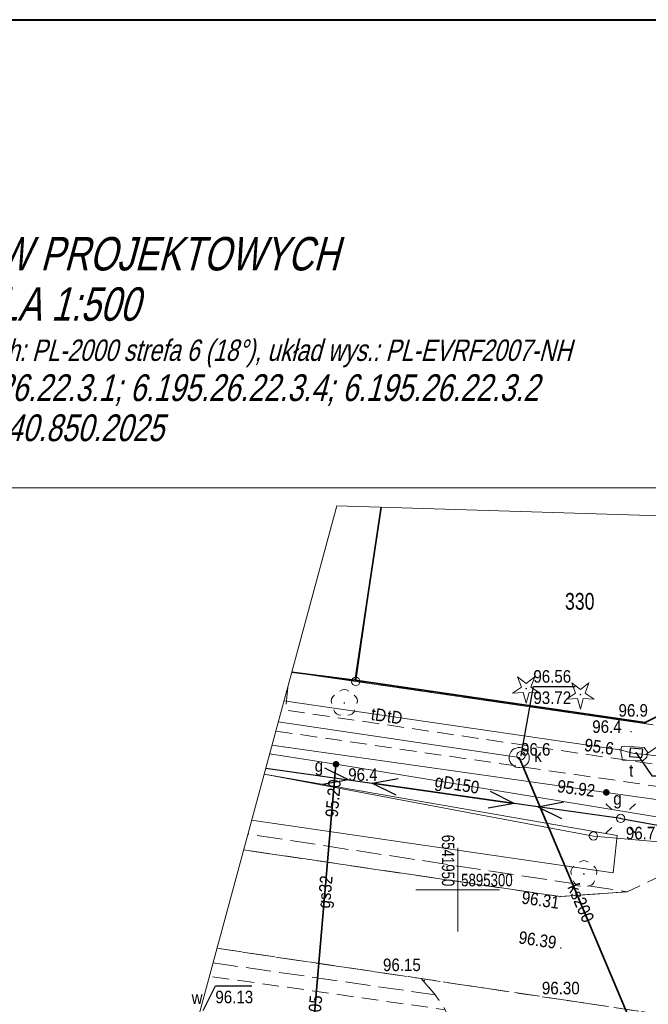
# Model space of a CAD drawing. Header units: metres. Extents: x 6539540 to 6543249, y 5894370 to 5895874.
# Tile 79 of 91: x 6542239 to 6542276, y 5895242 to 5895301. Entities that reach past the tile are written whole.
import ezdxf
from ezdxf.enums import TextEntityAlignment as Align

# ---------------------------------------------------------------- set-up
doc = ezdxf.new("R2010")
doc.units = ezdxf.units.M
for name, pattern in [('1.0_0.5', [1.5, 1, -0.5]), ('1.5_0.5', [2, 1.5, -0.5]), ('219-500', [0]), ('egug-500', [1, 0.5, -0.5]), ('suep_nn_500', [0])]:
    doc.linetypes.add(name, pattern=pattern)
for name, color, linetype in [('202-punkt graniczny', 7, 'Continuous'), ('211-numer działki ewidencyjnej', 7, 'Continuous'), ('218-kontur użytku gruntowego', 7, 'Continuous'), ('219-działka ewidencyjna', 7, 'Continuous'), ('chodnik', 7, 'Continuous'), ('drzewo iglaste', 7, 'Continuous'), ('drzewo liściaste', 7, 'Continuous'), ('jezdnia', 7, 'Continuous'), ('komora podziemna', 7, 'Continuous'), ('latarnia', 7, 'Continuous'), ('obudowa ochronna przewodu', 7, 'Continuous'), ('ogrodzenie trwałe', 7, 'Continuous'), ('pikieta naturalna', 7, 'Continuous'), ('pikieta naturalna-Atr2', 7, 'Continuous'), ('pikieta sztuczna', 7, 'Continuous'), ('pikieta sztuczna-Atr2', 7, 'Continuous'), ('przewód elektroenergetyczny niskiego napięcia', 7, 'Continuous'), ('przewód gazowy', 7, 'Continuous'), ('przewód gazowy-Atr1', 7, 'Continuous'), ('przewód kanalizacyjny', 7, 'Continuous'), ('przewód kanalizacyjny-Atr1', 7, 'Continuous'), ('przewód telekomunikacyjny podziemny', 7, 'Continuous'), ('przewód telekomunikacyjny podziemny-Atr1', 7, 'Continuous'), ('Ramki i opis wydruku', 7, 'Continuous'), ('rzędna', 7, 'Continuous'), ('rzędna-Atr2', 7, 'Continuous'), ('rzędna-Atr3', 7, 'Continuous'), ('rów przydrożny (poligon)', 7, 'Continuous'), ('Wstawianie ramki sekcyjnej z opisem', 7, 'Continuous'), ('właz do komory lub kanału - okrągły', 7, 'Continuous'), ('właz do komory lub kanału - okrągły-Atr17', 7, 'Continuous'), ('właz do komory lub kanału - prostokątny', 7, 'Continuous'), ('właz do komory lub kanału - prostokątny-Atr17', 7, 'Continuous'), ('zasuwa lub zawór', 7, 'Continuous'), ('zasuwa lub zawór-Atr17', 7, 'Continuous')]:
    doc.layers.add(name, color=color, linetype=linetype)
doc.layers.add('D-OPIS', color=4, linetype='Continuous', lineweight=20)
doc.linetypes.add('902-500', pattern='A,3.75,0,[1,ksztalty.shx,S=0.5,R=0,X=0,Y=0],3.75', length=7.5)

# ---------------------------------------------------------------- blocks, each defined once
blk = doc.blocks.new('202')
at = {"color": 0, "linetype": 'Continuous', "lineweight": 0}
blk.add_circle((0, 0), 0.25, dxfattribs=at)
blk = doc.blocks.new('US22')
at = {"color": 0, "linetype": 'Continuous', "lineweight": 13}
blk.add_circle((0, 0), 0.25, dxfattribs=at)
blk = doc.blocks.new('SUPWP')
at = {"color": 0, "linetype": 'Continuous'}
blk.add_lwpolyline([(-0.375, -0.25), (0.375, -0.25), (0.375, 0.25), (-0.375, 0.25)], close=True, dxfattribs=at)
blk = doc.blocks.new('SUEP1')
at = {"color": 0, "linetype": 'Continuous'}
for p, q in [((0, 0), (5, 0)), ((5, 0), (3.5, 0.5)), ((5, 0), (3.5, -0.5)), ((5, 0), (15, 0)), ((15, 0), (13.5, 0.5)), ((15, 0), (13.5, -0.5))]:
    blk.add_line(p, q, dxfattribs=at)
blk = doc.blocks.new('PW01')
at = {"linetype": 'Continuous', "lineweight": 13}
h = blk.add_hatch(color=0, dxfattribs=at)
edge = h.paths.add_edge_path()
edge.add_arc((0, 0), 0.045, 0, 360)
blk = doc.blocks.new('SM01')
at = {"color": 0, "linetype": 'Continuous', "lineweight": 13}
for p, q in [((-0.53, 0.531), (-0.883, 0.884)), ((0.531, 0.531), (0.884, 0.884)), ((-0.53, -0.53), (-0.883, -0.883)), ((0.531, -0.53), (0.884, -0.883))]:
    blk.add_line(p, q, dxfattribs=at)
blk.add_circle((0, 0), 0.25, dxfattribs=at)
blk = doc.blocks.new('US25')
at = {"linetype": 'Continuous', "lineweight": 0}
h = blk.add_hatch(color=0, dxfattribs=at)
edge = h.paths.add_edge_path()
edge.add_arc((0, 0), 0.2, 0, 360)
blk = doc.blocks.new('OP011')
at = {"linetype": 'Continuous', "lineweight": 13}
h = blk.add_hatch(color=0, dxfattribs=at)
edge = h.paths.add_edge_path()
edge.add_arc((0, 0), 0.05, 0, 360)
at = {"color": 0, "linetype": 'Continuous', "lineweight": 13}
for p, q in [((-0.283, 0.093), (-0.512, 0.706)), ((-0.512, 0.706), (0, 0.299)), ((0, 0.299), (0.512, 0.706)), ((0.512, 0.706), (0.283, 0.093)), ((-0.828, -0.268), (-0.283, 0.093)), ((0.283, 0.093), (0.828, -0.268)), ((-0.175, -0.24), (-0.828, -0.268)), ((0, -0.87), (-0.175, -0.24)), ((0.175, -0.24), (0, -0.87)), ((0.828, -0.268), (0.175, -0.24))]:
    blk.add_line(p, q, dxfattribs=at)
blk = doc.blocks.new('OP021')
at = {"linetype": 'Continuous', "lineweight": 13}
h = blk.add_hatch(color=0, dxfattribs=at)
edge = h.paths.add_edge_path()
edge.add_arc((0, 0), 0.05, 0, 360)
at = {"color": 0, "linetype": 'Continuous', "lineweight": 13}
for centre, start, end in [((0, 0.4), 49.272, 130.728), ((-0.38, 0.124), 121.308, 202.548), ((0.38, 0.124), 337.452, 58.692), ((-0.235, -0.324), 193.221, 274.871), ((0.235, -0.324), 265.129, 346.779)]:
    blk.add_arc(centre, 0.4, start, end, dxfattribs=at)
blk = doc.blocks.new('NOWA MAPA')
at = {"layer": '218-kontur użytku gruntowego', "color": 3, "linetype": 'egug-500', "lineweight": 18, "flags": 128}
for points in [[(117.905, 252.976), (121.73, 252.42)], [(121.73, 252.42), (117.905, 252.976)], [(121.73, 252.42), (139.51, 249.83)], [(139.51, 249.83), (121.73, 252.42)]]:
    blk.add_lwpolyline(points, dxfattribs=at)
at = {"layer": '219-działka ewidencyjna', "color": 7, "linetype": '219-500', "lineweight": 18, "flags": 128}
for points in [[(123.24, 262.848), (121.73, 252.42)], [(121.73, 252.42), (117.905, 252.976)], [(139.51, 249.83), (121.73, 252.42)], [(135.94, 243.17), (116.249, 246.862)], [(151.92, 241.76), (135.94, 243.17)]]:
    blk.add_lwpolyline(points, dxfattribs=at)
at = {"layer": 'chodnik', "color": 7, "linetype": '1.0_0.5', "lineweight": 18, "flags": 128}
for points in [[(116.95, 249.451), (143.3, 245.62), (143.97, 249.23), (145.11, 256.93), (145.883, 262.143)], [(144.271, 262.194), (142.82, 251.85), (142.16, 247.08), (117.53, 250.71), (117.683, 252.158)], [(112.287, 232.231), (127.7, 230), (127.58, 231.56), (127.08, 232.78), (112.979, 234.785)]]:
    blk.add_lwpolyline(points, dxfattribs=at)
blk.add_lwpolyline([(127.56, 229.8), (133.02, 228.24), (133.27, 229.04), (140.79, 227.05), (140.7, 225.98), (146.7, 225.15), (146.8, 225.39), (147.25, 228.03), (147.82, 229.31), (148.96, 230.21), (150.91, 230.86), (125.65, 234.64), (126.48, 233.67), (127.08, 232.78), (127.58, 231.56), (127.7, 230)], close=True, dxfattribs=at)
at = {"layer": 'jezdnia', "color": 7, "linetype": '1.5_0.5', "lineweight": 18, "flags": 128}
for points in [[(187.204, 231.733), (156.17, 236.29), (153.47, 237.47), (151.81, 238.6), (150.38, 240.34), (149.56, 242.42), (149.43, 244.18), (149.91, 248.46), (143.97, 249.23), (143.3, 245.62), (143.07, 244.38), (142.02, 242.6), (140.22, 240.9), (137.95, 239.84), (133.95, 239.55), (115.026, 242.345)], [(115.026, 242.345), (133.95, 239.55), (137.95, 239.84), (115.28, 243.285)], [(113.195, 235.584), (126.48, 233.67), (125.65, 234.64), (113.431, 236.454)], [(113.431, 236.454), (125.65, 234.64), (150.91, 230.86), (185.152, 225.928)]]:
    blk.add_lwpolyline(points, dxfattribs=at)
at = {"layer": 'komora podziemna', "color": 34, "linetype": 'Continuous', "lineweight": 18, "flags": 128}
blk.add_lwpolyline([(132.1, 247.85), (132.09, 247.73), (132.05, 247.61), (131.99, 247.5), (131.9, 247.41), (131.8, 247.34), (131.68, 247.29), (131.55, 247.26), (131.43, 247.26), (131.3, 247.29), (131.2, 247.35), (131.1, 247.42), (131.01, 247.52), (130.95, 247.63), (130.91, 247.75), (130.9, 247.87), (130.91, 247.99), (130.96, 248.11), (131.02, 248.22), (131.11, 248.32), (131.21, 248.39), (131.32, 248.43), (131.45, 248.46), (131.57, 248.46), (131.7, 248.43), (131.81, 248.38), (131.91, 248.31), (132, 248.2), (132.06, 248.09), (132.09, 247.97)], close=True, dxfattribs=at)
at = {"layer": 'komora podziemna', "color": 30, "linetype": 'Continuous', "lineweight": 18, "flags": 128}
blk.add_lwpolyline([(138.89, 247.66), (137.68, 247.7), (137.58, 248.21), (137.61, 248.51), (137.78, 248.54), (138.97, 248.46), (139.17, 248.19), (139.13, 247.89)], close=True, dxfattribs=at)
at = {"layer": 'obudowa ochronna przewodu', "color": 7, "linetype": 'Continuous', "lineweight": 35, "flags": 128}
for points in [[(140.44, 226.65), (131.5, 247.86)], [(119.15, 231.16), (120.53, 247.2)]]:
    blk.add_lwpolyline(points, dxfattribs=at)
at = {"layer": 'ogrodzenie trwałe', "color": 7, "linetype": '902-500', "lineweight": 35, "flags": 128}
for points in [[(123.246, 262.848), (121.69, 252.49)], [(117.901, 252.964), (121.69, 252.49), (139.03, 249.97), (142.82, 251.85), (144.271, 262.194)]]:
    blk.add_lwpolyline(points, dxfattribs=at)
at = {"layer": 'przewód elektroenergetyczny niskiego napięcia', "color": 1, "linetype": 'suep_nn_500', "lineweight": 18, "flags": 128}
for points in [[(137.57, 244.22), (116.35, 247.235)], [(116.35, 247.235), (137.57, 244.22)], [(166.6, 238.95), (137.57, 244.22)]]:
    blk.add_lwpolyline(points, dxfattribs=at)
at = {"layer": 'przewód gazowy', "color": 40, "linetype": 'Continuous', "lineweight": 18, "flags": 128}
for points in [[(136.71, 245.78), (116.718, 248.595)], [(116.582, 248.093), (120.55, 247.46), (139.36, 244.37), (152.97, 242.13), (160.07, 240.87), (163.72, 241.07), (189.144, 237.222)], [(120.55, 247.46), (120.53, 247.2), (119.15, 231.16), (119.13, 230.96), (118.8, 230.79)], [(189.264, 237.562), (159.68, 242.21), (158.07, 242.46), (154.84, 243.28), (138.4, 245.54), (136.71, 245.78)]]:
    blk.add_lwpolyline(points, dxfattribs=at)
at = {"layer": 'przewód kanalizacyjny', "color": 34, "linetype": 'Continuous', "lineweight": 18, "flags": 128}
blk.add_lwpolyline([(117.101, 250.008), (131.5, 247.86), (140.44, 226.65), (182.928, 219.634)], dxfattribs=at)
at = {"layer": 'przewód telekomunikacyjny podziemny', "color": 30, "linetype": 'Continuous', "lineweight": 18, "flags": 128}
for points in [[(138.38, 248.1), (139.07, 248.05), (143.45, 251.04), (143.74, 251.86), (145.229, 262.164)], [(138.38, 248.1), (137.51, 248.33), (117.437, 251.251)], [(117.437, 251.251), (137.51, 248.33), (138.38, 248.1)], [(138.38, 248.1), (139.07, 248.05), (155.8, 245.96), (156.66, 245.77), (157.37, 245.66), (190.056, 240.623)], [(138.38, 248.1), (139.07, 248.05), (155.8, 245.96), (156.66, 245.77), (157.37, 245.66), (190.056, 240.623)]]:
    blk.add_lwpolyline(points, dxfattribs=at)
at = {"layer": 'Ramki i opis wydruku', "color": 7, "linetype": 'Continuous', "lineweight": 13, "flags": 128}
for points in [[(-0.05, 264), (204.95, 264), (204.95, 292), (-0.05, 292)], [(0, 0.05), (204.9, 0.05), (204.9, 291.95), (0, 291.95)], [(-0.05, 0), (204.95, 0), (204.95, 264), (-0.05, 264)], [(187.14, 260.86), (190.14, 240.04), (107.02, 4.87), (25.14, 32.46), (88.95, 146.05), (120.6, 262.93)]]:
    blk.add_lwpolyline(points, close=True, dxfattribs=at)
at = {"layer": 'rzędna-Atr2', "color": 7, "flags": 128}
for points in [[(131.61, 247.98), (132.35, 252.11), (134.855, 252.11)], [(138.49, 248.15), (139.44, 246.77), (141.913, 246.77)], [(112.6, 232.74), (113.34, 234.21), (115.521, 234.21)]]:
    blk.add_lwpolyline(points, dxfattribs=at)
at = {"layer": 'rów przydrożny (poligon)', "color": 7, "linetype": 'Continuous', "lineweight": 18, "flags": 128}
for points in [[(137.11, 240.97), (137.36, 243.21), (116.25, 246.866)], [(115.506, 244.12), (137.11, 240.97)]]:
    blk.add_lwpolyline(points, dxfattribs=at)
at = {"layer": 'Wstawianie ramki sekcyjnej z opisem', "color": 7, "linetype": 'Continuous', "lineweight": 13, "flags": 128}
for points in [[(127.83, 237.46), (127.83, 242.46)], [(125.33, 239.96), (130.33, 239.96)]]:
    blk.add_lwpolyline(points, dxfattribs=at)
at = {"layer": '202-punkt graniczny', "color": 7, "linetype": 'Continuous', "lineweight": 18}
for p in [(121.73, 252.42), (135.94, 243.17)]:
    blk.add_blockref('202', p, dxfattribs=at)
at = {"layer": 'drzewo iglaste', "color": 94, "linetype": 'Continuous', "lineweight": 18}
for p in [(131.92, 251.99), (135.16, 251.63)]:
    blk.add_blockref('OP011', p, dxfattribs=at)
at = {"layer": 'drzewo liściaste', "color": 94, "linetype": 'Continuous', "lineweight": 18}
for p in [(121.05, 251.13), (135.37, 240.9)]:
    blk.add_blockref('OP021', p, dxfattribs=at)
at = {"layer": 'latarnia', "color": 7, "linetype": 'Continuous', "lineweight": 18}
blk.add_blockref('SM01', (137.57, 244.22), dxfattribs=at)
at = {"layer": 'pikieta naturalna', "color": 7, "linetype": 'Continuous', "lineweight": 13}
for p in [(139.03, 249.97), (138.19, 249.41), (131.61, 247.98), (120.55, 247.46), (137.57, 244.22)]:
    blk.add_blockref('PW01', p, dxfattribs=at)
at = {"layer": 'pikieta sztuczna', "color": 7, "linetype": 'Continuous', "lineweight": 13}
for p in [(133.95, 239.55), (133.99, 236.47), (125.83, 234.53)]:
    blk.add_blockref('PW01', p, dxfattribs=at)
at = {"layer": 'przewód elektroenergetyczny niskiego napięcia', "color": 1, "linetype": 'Continuous', "lineweight": 18}
for p, rotation in [((116.35, 247.235), 351.913), ((137.57, 244.22), 171.913), ((137.57, 244.22), 349.711)]:
    blk.add_blockref('SUEP1', p, dxfattribs=dict(at, rotation=rotation))
at = {"layer": 'rzędna', "color": 34, "linetype": 'Continuous', "lineweight": 18}
blk.add_blockref('PW01', (131.61, 247.98), dxfattribs=at)
at = {"layer": 'rzędna', "color": 30, "linetype": 'Continuous', "lineweight": 18, "rotation": 352.3460000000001}
blk.add_blockref('PW01', (137.51, 248.33), dxfattribs=at)
at = {"layer": 'rzędna', "color": 30, "linetype": 'Continuous', "lineweight": 18}
blk.add_blockref('PW01', (138.49, 248.15), dxfattribs=at)
at = {"layer": 'rzędna', "color": 40, "linetype": 'Continuous', "lineweight": 18}
blk.add_blockref('PW01', (120.53, 247.2), dxfattribs=at)
at = {"layer": 'rzędna', "color": 40, "linetype": 'Continuous', "lineweight": 18, "rotation": 351.291}
blk.add_blockref('PW01', (136.71, 245.78), dxfattribs=at)
at = {"layer": 'właz do komory lub kanału - okrągły', "color": 7, "linetype": 'Continuous', "lineweight": 18}
blk.add_blockref('US22', (131.61, 247.98), dxfattribs=at)
at = {"layer": 'właz do komory lub kanału - prostokątny', "color": 7, "linetype": 'Continuous', "lineweight": 18, "rotation": 354.836}
blk.add_blockref('SUPWP', (138.49, 248.15), dxfattribs=at)
at = {"layer": 'zasuwa lub zawór', "color": 40, "linetype": 'Continuous', "lineweight": 18}
for p in [(120.55, 247.46), (136.71, 245.78)]:
    blk.add_blockref('US25', p, dxfattribs=at)
at = {"layer": '211-numer działki ewidencyjnej', "color": 7, "linetype": 'Continuous', "lineweight": 18, "width": 0.79}
blk.add_text('330', height=1, dxfattribs=at).set_placement((134.24, 256.71))
at = {"layer": 'pikieta naturalna-Atr2', "color": 7, "width": 0.9}
for s, p in [('96.9', (137.44, 250.31)), ('96.4', (135.87, 249.34)), ('96.6', (131.61, 247.98)), ('96.4', (121.28, 246.47)), ('96.7', (137.88, 242.97))]:
    blk.add_text(s, height=0.75, dxfattribs=at).set_placement(p)
at = {"layer": 'pikieta sztuczna-Atr2', "color": 7, "width": 0.9}
blk.add_text('96.31', height=0.75, rotation=351.597, dxfattribs=at).set_placement((131.72, 239.88), align=Align.TOP_LEFT)
blk.add_text('96.39', height=0.75, rotation=351.597, dxfattribs=at).set_placement((131.43, 236.75))
for s, p in [('96.15', (123.36, 235.09)), ('96.30', (132.86, 233.7))]:
    blk.add_text(s, height=0.75, dxfattribs=at).set_placement(p)
at = {"layer": 'przewód gazowy-Atr1', "color": 40, "width": 0.9}
for s, rotation, p in [('gD150', -9.329, (126.48, 246.49)), ('gs32', 85.083, (119.81, 238.85))]:
    blk.add_text(s, height=0.75, rotation=rotation, dxfattribs=at).set_placement(p, align=Align.MIDDLE_LEFT)
at = {"layer": 'przewód kanalizacyjny-Atr1', "color": 34, "width": 0.9}
blk.add_text('ks200', height=0.75, rotation=-66.354, dxfattribs=at).set_placement((134.71, 240.27), align=Align.MIDDLE_LEFT)
at = {"layer": 'przewód telekomunikacyjny podziemny-Atr1', "color": 30, "width": 0.9}
for rotation, p in [(351.721, (122.66, 250.49)), (-8.279, (123.62, 250.35))]:
    blk.add_text('tD', height=0.75, rotation=rotation, dxfattribs=at).set_placement(p, align=Align.MIDDLE_LEFT)
at = {"layer": 'Ramki i opis wydruku', "color": 7, "linetype": 'Continuous', "lineweight": 13, "oblique": 15, "width": 0.79}
for s, height, p in [('MAPA DO CELÓW PROJEKTOWYCH', 2, (102.45, 277)), ('SKALA 1:500', 2, (102.45, 273.99)), ('Układ odniesienia: PL-ETRF89 , układ wsp. płaskich: PL-2000 strefa 6 (18°), układ wys.: PL-EVRF2007-NH', 1.28, (102.45, 271.59)), ('Sekcje mapy: 6.195.26.22.3.3; 6.195.26.22.3.1; 6.195.26.22.3.4; 6.195.26.22.3.2', 1.6, (102.45, 269.19)), ('GOD.6640.850.2025', 1.6, (102.45, 266.79))]:
    blk.add_text(s, height=height, dxfattribs=at).set_placement(p, align=Align.CENTER)
at = {"layer": 'rzędna-Atr2', "color": 34, "width": 0.9}
blk.add_text('96.56', height=0.75, dxfattribs=at).set_placement((132.35, 252.118), align=Align.BOTTOM_LEFT)
at = {"layer": 'rzędna-Atr2', "color": 30, "width": 0.9}
blk.add_text('95.6', height=0.75, rotation=-8.279, dxfattribs=at).set_placement((135.41, 248.64), align=Align.MIDDLE_LEFT)
at = {"layer": 'rzędna-Atr2', "color": 40, "width": 0.9}
for s, rotation, p in [('95.20', 85.073, (120.28, 244.3)), ('95.92', -7.568, (133.79, 246.17)), ('95.05', 85.081, (119.17, 231.39))]:
    blk.add_text(s, height=0.75, rotation=rotation, dxfattribs=at).set_placement(p, align=Align.MIDDLE_LEFT)
at = {"layer": 'rzędna-Atr3', "color": 34, "width": 0.9}
blk.add_text('93.72', height=0.75, dxfattribs=at).set_placement((132.35, 250.843), align=Align.BOTTOM_LEFT)
at = {"layer": 'rzędna-Atr3', "color": 5, "width": 0.9}
blk.add_text('96.13', height=0.75, dxfattribs=at).set_placement((113.34, 232.942), align=Align.BOTTOM_LEFT)
at = {"layer": 'Wstawianie ramki sekcyjnej z opisem', "color": 7, "linetype": 'Continuous', "lineweight": 13, "width": 0.79}
blk.add_text('6541950', height=0.75, rotation=270, dxfattribs=at).set_placement((126.88, 240.16), align=Align.RIGHT)
blk.add_text('5895300', height=0.75, rotation=0.001, dxfattribs=at).set_placement((128.03, 240.16))
at = {"layer": 'właz do komory lub kanału - okrągły-Atr17', "color": 7, "width": 0.9}
blk.add_text('k', height=0.75, dxfattribs=at).set_placement((132.4, 247.6))
at = {"layer": 'właz do komory lub kanału - prostokątny-Atr17', "color": 7, "width": 0.9}
blk.add_text('t', height=0.75, dxfattribs=at).set_placement((138.07, 246.72))
at = {"layer": 'zasuwa lub zawór-Atr17', "color": 40, "width": 0.9}
for p in [(119.28, 247.01), (137.13, 245.04)]:
    blk.add_text('g', height=0.75, dxfattribs=at).set_placement(p)
at = {"layer": 'zasuwa lub zawór-Atr17', "color": 5, "width": 0.9}
blk.add_text('w', height=0.75, dxfattribs=at).set_placement((111.92, 233.13))

msp = doc.modelspace()

# ---------------------------------------------------------------- linework, layer by layer
at = {"layer": 'D-OPIS', "color": 7, "lineweight": 30, "ltscale": 100}
msp.add_lwpolyline([(6542137.032, 5895300.691), (6542137.032, 5895008.711), (6542341.982, 5895008.691), (6542341.982, 5895300.689)], close=True, dxfattribs=at)

# ---------------------------------------------------------------- block references
at = {"linetype": 'Continuous'}
msp.add_blockref('NOWA MAPA', (6542137.032, 5895008.691), dxfattribs=at)

doc.saveas('drawing.dxf')
